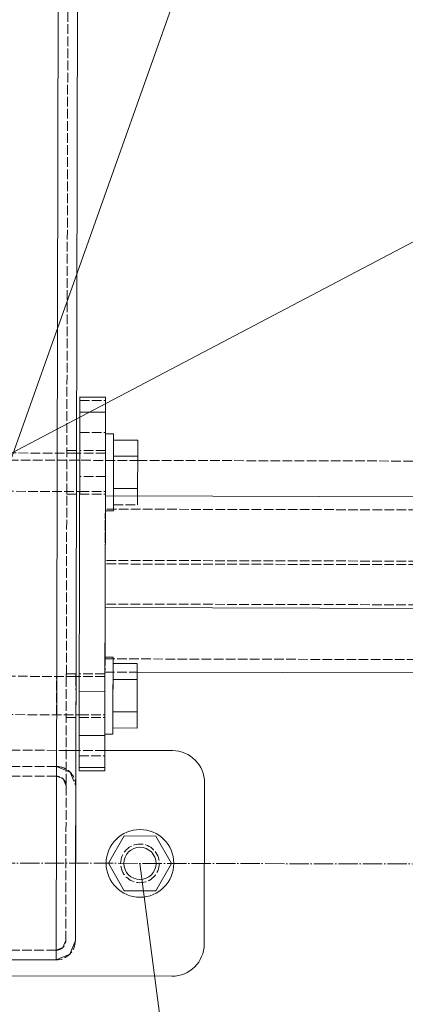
# Model space of a CAD drawing. Header units: millimetres. Extents: x -15129 to 9171, y -18789 to 5877.
# Tile 44 of 256: x -8287 to -8167, y -16826 to -16520. Entities that reach past the tile are written whole.
import ezdxf

# ---------------------------------------------------------------- set-up
doc = ezdxf.new("R2010")
doc.units = ezdxf.units.MM
doc.linetypes.add('ACAD_ISO02W100', pattern=[15, 12, -3])
doc.linetypes.add('ACAD_ISO04W100', pattern=[30, 24, -3, 0, -3])
for name, color, linetype in [('AS_Belki', 145, 'Continuous'), ('AS_Blachy', 30, 'Continuous'), ('AS_DIM_ON', 7, 'Continuous'), ('AS_Kotwy', 9, 'Continuous'), ('AS_Sciany betonowe', 252, 'Continuous'), ('AS_Siatki', 72, 'Continuous'), ('AS_Sruby', 9, 'Continuous')]:
    doc.layers.add(name, color=color, linetype=linetype)

msp = doc.modelspace()

# ---------------------------------------------------------------- linework, layer by layer
at = {"color": 7, "lineweight": 13}
for p, q in [((-8323.62, -16751.76), (-8031.27, -15930.45)), ((-8338.43, -16680.32), (-8086.46, -16547.92))]:
    msp.add_line(p, q, dxfattribs=at)
at = {"layer": 'AS_Belki', "color": 145, "linetype": 'Continuous', "lineweight": 13, "ltscale": 0.25}
for p, q in [((-8275.73, -16811.87), (-8271.04, -14742.12)), ((-8269.71, -16805.88), (-8265.15, -14788.94)), ((-8269.37, -16654.54), (-8269.37, -16654.61)), ((-6299.49, -16672.38), (-8260.4, -16667.95)), ((-6299.57, -16707.02), (-8260.48, -16702.59)), ((-8269.53, -16723.82), (-8269.53, -16723.12)), ((-8250.52, -16722.61), (-6309.61, -16727)), ((-8269.53, -16723.82), (-8269.53, -16723.89)), ((-8269.63, -16771.12), (-8269.71, -16805.88)), ((-8271.48, -16810.12), (-8269.71, -16805.88)), ((-8271.48, -16810.12), (-8269.71, -16805.88)), ((-8323.73, -16811.76), (-8275.73, -16811.87)), ((-8275.73, -16811.87), (-8271.48, -16810.12)), ((-8275.73, -16811.87), (-8271.48, -16810.12))]:
    msp.add_line(p, q, dxfattribs=at)
at = {"layer": 'AS_Belki', "color": 84, "linetype": 'ACAD_ISO02W100', "lineweight": 13, "ltscale": 0.25}
for p, q in [((-8272.71, -16805.88), (-8268.06, -14748.13)), ((-8272.37, -16654.65), (-8272.37, -16653.84)), ((-8269.37, -16653.84), (-8272.37, -16653.84)), ((-8272.37, -16653.84), (-8272.37, -16654.54)), ((-8269.37, -16654.61), (-8269.38, -16658.79)), ((-8269.37, -16654.54), (-8269.37, -16653.84)), ((-8269.39, -16662.42), (-8269.4, -16666.67)), ((-8272.4, -16666.66), (-8272.4, -16667.36)), ((-8272.4, -16666.9), (-8272.4, -16667.36)), ((-8272.4, -16667.36), (-8269.4, -16667.37)), ((-8269.4, -16667.37), (-8269.4, -16666.67)), ((-8260.4, -16667.95), (-8260.45, -16687.95)), ((-8260.41, -16672.04), (-8260.45, -16689.04)), ((-6299.5, -16676.48), (-8260.41, -16672.04)), ((-8260.45, -16687.95), (-8260.51, -16718.32)), ((-6299.54, -16692.38), (-8260.45, -16687.95)), ((-6299.54, -16693.48), (-8260.45, -16689.04)), ((-8260.48, -16701.49), (-8260.51, -16718.49)), ((-6299.57, -16705.92), (-8260.48, -16701.49)), ((-8260.48, -16702.59), (-8260.52, -16722.5)), ((-8260.52, -16719.14), (-8260.52, -16722.59)), ((-8260.51, -16717.93), (-8260.51, -16717.96)), ((-8260.51, -16717.96), (-8260.51, -16718.49)), ((-8260.51, -16718.49), (-6299.61, -16722.92)), ((-8272.53, -16723.93), (-8272.53, -16723.12)), ((-8269.53, -16723.12), (-8272.53, -16723.12)), ((-8272.53, -16723.12), (-8272.53, -16723.82)), ((-8260.52, -16722.5), (-8260.52, -16722.59)), ((-8260.52, -16722.59), (-8250.52, -16722.61)), ((-8275.55, -16735.82), (-8275.53, -16723.92)), ((-8269.53, -16723.89), (-8269.54, -16728.07)), ((-8269.54, -16731.7), (-8269.55, -16735.95)), ((-8272.56, -16736.64), (-8272.55, -16735.83)), ((-8272.55, -16735.94), (-8272.56, -16736.64)), ((-8269.56, -16736.65), (-8269.55, -16735.95)), ((-8272.55, -16736.18), (-8272.56, -16736.64)), ((-8272.56, -16736.64), (-8269.56, -16736.65)), ((-8323.59, -16751.76), (-8275.59, -16751.87)), ((-8275.59, -16751.87), (-8271.35, -16753.64)), ((-8271.35, -16753.64), (-8272.59, -16753.12)), ((-8271.35, -16753.64), (-8269.6, -16757.88)), ((-8323.6, -16754.76), (-8275.6, -16754.87)), ((-8275.6, -16754.87), (-8273.48, -16755.75)), ((-8273.48, -16755.75), (-8272.6, -16757.88)), ((-8273.48, -16755.75), (-8272.6, -16757.88)), ((-8269.6, -16757.88), (-8269.63, -16771.12)), ((-8272.71, -16805.88), (-8273.6, -16808)), ((-8273.6, -16807.99), (-8272.71, -16805.88)), ((-8275.72, -16808.87), (-8323.72, -16808.76)), ((-8275.72, -16808.87), (-8273.6, -16807.99)), ((-8273.6, -16808), (-8275.72, -16808.87))]:
    msp.add_line(p, q, dxfattribs=at)
at = {"layer": 'AS_Belki', "color": 84, "linetype": 'ACAD_ISO02W100', "lineweight": 13, "ltscale": 0.25, "extrusion": (-1.2826e-14, -3.57943e-14, -1)}
msp.add_arc((8275.6, -16757.87), 6, 90.1296, 180.1296, dxfattribs=at)
at = {"layer": 'AS_Belki', "color": 84, "linetype": 'ACAD_ISO02W100', "lineweight": 13, "ltscale": 0.25}
for centre, start, end in [((-8275.6, -16757.87), 359.8704, 89.8704), ((-8275.71, -16805.87), 269.8704, 359.8704)]:
    msp.add_arc(centre, 3, start, end, dxfattribs=at)
at = {"layer": 'AS_Belki', "color": 84, "linetype": 'ACAD_ISO02W100', "lineweight": 13, "ltscale": 0.25, "extrusion": (-2.69095e-14, 1.41512e-14, -1)}
msp.add_arc((8275.71, -16805.87), 6, 180.1296, 270.1296, dxfattribs=at)
at = {"layer": 'AS_Blachy', "color": 145, "linetype": 'Continuous', "lineweight": 13, "ltscale": 0.25}
for p, q in [((-8268.33, -16637.29), (-8268.34, -16641.95)), ((-8260.33, -16637.31), (-8268.33, -16637.29)), ((-8260.34, -16641.97), (-8260.33, -16637.31)), ((-8268.34, -16641.95), (-8268.46, -16693.03)), ((-8260.34, -16641.97), (-8268.34, -16641.95)), ((-8260.39, -16662.44), (-8260.34, -16641.97)), ((-8260.39, -16662.44), (-8260.4, -16667.95)), ((-8260.54, -16728.57), (-8260.4, -16667.95)), ((-8268.46, -16693.03), (-8268.54, -16728.55)), ((-8268.53, -16723.13), (-8268.53, -16723.83)), ((-8268.54, -16728.55), (-8268.55, -16736.14)), ((-8268.54, -16728.55), (-8260.54, -16728.57)), ((-8260.54, -16731.57), (-8260.54, -16728.57)), ((-8260.55, -16736.16), (-8260.54, -16731.57)), ((-8268.55, -16736.14), (-8268.57, -16742.21)), ((-8260.57, -16742.23), (-8260.55, -16736.16)), ((-8268.57, -16742.21), (-8268.59, -16752.21)), ((-8260.57, -16742.23), (-8268.57, -16742.21)), ((-8260.57, -16742.23), (-8260.59, -16752.23)), ((-8268.58, -16746.89), (-8269.58, -16746.88)), ((-8249.64, -16746.93), (-8260.58, -16746.9)), ((-8239.58, -16746.95), (-8249.64, -16746.93)), ((-8268.59, -16752.21), (-8260.59, -16752.23)), ((-8268.59, -16752.21), (-8268.59, -16753.21)), ((-8268.59, -16753.21), (-8260.59, -16753.23)), ((-8260.59, -16752.23), (-8260.59, -16753.23)), ((-8229.71, -16806.97), (-8229.6, -16756.97)), ((-8357.74, -16816.68), (-8239.74, -16816.95))]:
    msp.add_line(p, q, dxfattribs=at)
at = {"layer": 'AS_Blachy', "color": 84, "linetype": 'ACAD_ISO02W100', "lineweight": 13, "ltscale": 0.25}
for p, q in [((-8268.33, -16637.15), (-8268.33, -16637.29)), ((-8268.33, -16637.15), (-8268.33, -16637.29)), ((-8260.33, -16637.31), (-8260.33, -16638.3)), ((-8268.36, -16648.29), (-8268.33, -16638.29)), ((-8268.33, -16638.29), (-8260.33, -16638.3)), ((-8260.33, -16638.3), (-8260.36, -16648.3)), ((-8268.36, -16648.29), (-8260.36, -16648.3)), ((-8260.37, -16653.86), (-8268.37, -16653.84)), ((-8268.37, -16653.84), (-8268.37, -16654.54)), ((-8260.37, -16653.67), (-8260.37, -16653.86)), ((-8260.37, -16653.67), (-8260.37, -16654.56)), ((-8260.39, -16661.96), (-8268.39, -16661.95)), ((-8260.4, -16666.14), (-8260.39, -16662.44)), ((-8268.4, -16666.67), (-8268.4, -16667.37)), ((-8268.4, -16667.37), (-8268.4, -16666.91)), ((-8268.4, -16667.37), (-8260.4, -16667.39)), ((-8260.4, -16666.8), (-8260.4, -16667.39)), ((-8260.53, -16723.14), (-8268.53, -16723.13)), ((-8260.52, -16722.91), (-8260.53, -16723.14)), ((-8268.55, -16735.95), (-8268.56, -16736.65)), ((-8260.55, -16735.97), (-8260.56, -16736.67)), ((-8268.56, -16736.65), (-8268.55, -16736.19)), ((-8268.56, -16736.65), (-8260.56, -16736.67)), ((-8260.55, -16736.08), (-8260.56, -16736.67)), ((-8268.57, -16742.21), (-8268.58, -16748.55)), ((-8260.58, -16748.57), (-8260.57, -16742.23)), ((-8260.58, -16746.9), (-8338.58, -16746.73)), ((-8269.58, -16746.88), (-8272.58, -16746.88)), ((-8239.58, -16746.95), (-8249.64, -16746.93)), ((-8268.58, -16748.55), (-8268.59, -16753.21)), ((-8268.58, -16748.55), (-8260.58, -16748.57)), ((-8260.59, -16753.23), (-8260.58, -16748.57))]:
    msp.add_line(p, q, dxfattribs=at)
msp.add_circle((-8249.66, -16781.93), 6, dxfattribs=at)
at = {"layer": 'AS_Blachy', "color": 145, "linetype": 'Continuous', "lineweight": 13, "ltscale": 0.25}
for centre, start, end in [((-8239.6, -16756.95), 359.8704, 89.8704), ((-8239.71, -16806.95), 269.8704, 359.8704)]:
    msp.add_arc(centre, 10, start, end, dxfattribs=at)
at = {"layer": 'AS_DIM_ON', "lineweight": 13}
msp.add_line((-8180.7, -17307.62), (-8249.66, -16781.93, 37993), dxfattribs=at)
at = {"layer": 'AS_Kotwy', "color": 145, "linetype": 'Continuous', "lineweight": 13, "ltscale": 0.25}
for p, q in [((-8254.54, -16773.43), (-8259.46, -16781.91)), ((-8244.74, -16773.45), (-8254.54, -16773.43)), ((-8239.86, -16781.95), (-8244.74, -16773.45)), ((-8259.46, -16781.91), (-8254.58, -16790.4)), ((-8244.78, -16790.43), (-8239.86, -16781.95)), ((-8254.58, -16790.4), (-8244.78, -16790.43))]:
    msp.add_line(p, q, dxfattribs=at)
for radius in [10.5, 5]:
    msp.add_circle((-8249.66, -16781.93), radius, dxfattribs=at)
at = {"layer": 'AS_Sciany betonowe', "color": 84, "linetype": 'ACAD_ISO02W100', "lineweight": 13, "ltscale": 0.25}
for p, q in [((-8357.88, -16656.68), (-8250.38, -16656.93)), ((-8268.38, -16656.89), (-8269.38, -16656.88)), ((-8257.88, -16656.91), (-8260.38, -16656.9))]:
    msp.add_line(p, q, dxfattribs=at)
at = {"layer": 'AS_Sciany betonowe', "color": 145, "linetype": 'ACAD_ISO02W100', "lineweight": 13, "ltscale": 0.25}
msp.add_line((-8250.38, -16656.93), (-6309.47, -16661.3), dxfattribs=at)
at = {"layer": 'AS_Siatki', "color": 20, "linetype": 'ACAD_ISO04W100', "lineweight": 13, "ltscale": 0.25}
msp.add_line((-11608.02, -16774.36), (105.98, -16800.77), dxfattribs=at)
at = {"layer": 'AS_Sruby', "color": 84, "linetype": 'ACAD_ISO02W100', "lineweight": 13, "ltscale": 0.25}
for p, q in [((-8260.36, -16648.65), (-8260.36, -16648.73)), ((-8260.36, -16648.73), (-8260.36, -16649.26)), ((-8257.86, -16648.66), (-8257.86, -16648.73)), ((-8257.86, -16648.73), (-8257.86, -16649.27)), ((-8257.86, -16649.27), (-8257.86, -16650.24)), ((-8257.86, -16651.61), (-8257.86, -16650.24)), ((-8257.86, -16650.62), (-8257.87, -16655.62)), ((-8257.86, -16650.62), (-8257.86, -16650.94)), ((-8257.86, -16650.94), (-8257.86, -16651.16)), ((-8250.37, -16655.64), (-8250.36, -16650.63)), ((-8269.37, -16654.66), (-8329.37, -16654.52)), ((-8260.37, -16654.68), (-8268.37, -16654.66)), ((-8260.37, -16654.83), (-8260.37, -16654.68)), ((-8257.87, -16655.62), (-8257.9, -16665.64)), ((-8257.9, -16665.64), (-8257.91, -16670.65)), ((-8257.89, -16664.8), (-8257.9, -16665.64)), ((-8257.9, -16665.64), (-8257.9, -16667.05)), ((-8250.41, -16670.66), (-8250.4, -16665.66)), ((-8329.4, -16666.42), (-8269.4, -16666.55)), ((-8268.4, -16666.56), (-8260.4, -16666.57)), ((-8260.4, -16666.57), (-8260.4, -16666.42)), ((-8257.9, -16667.95), (-8257.91, -16670.65)), ((-8257.9, -16667.05), (-8257.9, -16667.95)), ((-8257.9, -16667.95), (-8257.9, -16669.65)), ((-8250.41, -16670.66), (-8250.4, -16667.97)), ((-8260.41, -16671.39), (-8260.41, -16672.22)), ((-8257.9, -16669.65), (-8257.91, -16670.15)), ((-8257.91, -16671.02), (-8257.9, -16669.65)), ((-8257.91, -16670.15), (-8257.91, -16671.39)), ((-8257.91, -16670.65), (-8250.41, -16670.66)), ((-8257.91, -16671.02), (-8257.91, -16671.99)), ((-8257.91, -16671.39), (-8257.91, -16672.22)), ((-8260.41, -16672.22), (-8260.41, -16672.6)), ((-8260.41, -16672.24), (-8260.41, -16672.52)), ((-8260.41, -16672.52), (-8260.41, -16672.62)), ((-8260.41, -16672.6), (-8257.91, -16672.61)), ((-8260.41, -16672.62), (-8260.41, -16672.6)), ((-8257.91, -16671.99), (-8257.91, -16672.07)), ((-8257.91, -16672.07), (-8257.91, -16672.53)), ((-8257.91, -16672.22), (-8257.91, -16672.61)), ((-8257.91, -16672.53), (-8257.91, -16672.61)), ((-8260.51, -16718.32), (-8260.52, -16719.14)), ((-8260.51, -16717.93), (-8260.51, -16718.32)), ((-8260.51, -16717.93), (-8260.51, -16718.01)), ((-8260.51, -16718.01), (-8260.51, -16718.54)), ((-8258.02, -16719.9), (-8258.03, -16724.91)), ((-8258.01, -16718.55), (-8258.02, -16719.52)), ((-8258.02, -16720.39), (-8258.02, -16719.52)), ((-8258.01, -16717.94), (-8258.01, -16718.02)), ((-8258.01, -16718.02), (-8258.01, -16718.55)), ((-8258.02, -16722.61), (-8258.03, -16724.61)), ((-8258.02, -16720.89), (-8258.02, -16722.61)), ((-8258.02, -16720.95), (-8258.02, -16722.53)), ((-8269.53, -16723.94), (-8329.53, -16723.8)), ((-8260.53, -16723.96), (-8268.53, -16723.94)), ((-8260.53, -16724.11), (-8260.53, -16723.96)), ((-8258.03, -16724.91), (-8258.05, -16734.92)), ((-8258.03, -16726.81), (-8258.04, -16729.13)), ((-8258.03, -16724.61), (-8258.03, -16726.81)), ((-8258.04, -16729.13), (-8258.04, -16731.48)), ((-8258.04, -16731.11), (-8258.05, -16734.92)), ((-8258.04, -16731.48), (-8258.05, -16733.77)), ((-8329.55, -16735.7), (-8269.55, -16735.84)), ((-8268.55, -16735.84), (-8260.55, -16735.86)), ((-8260.55, -16735.86), (-8260.55, -16735.7)), ((-8258.05, -16734.92), (-8258.06, -16739.93)), ((-8258.05, -16735.91), (-8258.06, -16737.82)), ((-8258.05, -16733.77), (-8258.05, -16735.91)), ((-8258.05, -16734.92), (-8258.05, -16736.34)), ((-8258.06, -16737.82), (-8258.06, -16739.43)), ((-8258.06, -16737.85), (-8258.06, -16739.76)), ((-8260.56, -16740.67), (-8260.57, -16741.5)), ((-8260.57, -16741.5), (-8260.57, -16741.88)), ((-8258.06, -16740.68), (-8258.07, -16741.5)), ((-8258.07, -16741.5), (-8258.07, -16741.89)), ((-8258.06, -16739.43), (-8258.06, -16740.68))]:
    msp.add_line(p, q, dxfattribs=at)
at = {"layer": 'AS_Sruby', "color": 145, "linetype": 'Continuous', "lineweight": 13, "ltscale": 0.25}
for p, q in [((-8257.86, -16648.66), (-8260.36, -16648.65)), ((-8260.36, -16648.65), (-8260.36, -16649.03)), ((-8260.36, -16649.03), (-8260.36, -16649.86)), ((-8257.86, -16648.66), (-8257.86, -16649.04)), ((-8257.86, -16649.04), (-8257.86, -16649.87)), ((-8257.86, -16649.87), (-8257.86, -16651.11)), ((-8257.86, -16651.11), (-8257.87, -16652.72)), ((-8257.86, -16651.16), (-8257.87, -16653.72)), ((-8257.87, -16652.72), (-8257.87, -16654.63)), ((-8250.36, -16650.63), (-8257.86, -16650.62)), ((-8250.37, -16655.64), (-8250.36, -16650.63)), ((-8268.37, -16654.66), (-8269.37, -16654.66)), ((-8257.87, -16654.63), (-8257.87, -16656.77)), ((-8257.87, -16655.62), (-8250.37, -16655.64)), ((-8250.4, -16665.66), (-8250.37, -16655.64)), ((-8257.88, -16659.06), (-8257.89, -16661.42)), ((-8257.87, -16656.77), (-8257.88, -16659.06)), ((-8257.89, -16661.42), (-8257.89, -16663.74)), ((-8257.89, -16662.54), (-8257.89, -16664.8)), ((-8257.89, -16663.74), (-8257.9, -16665.94)), ((-8250.4, -16665.66), (-8257.9, -16665.64)), ((-8250.4, -16667.97), (-8250.4, -16665.66)), ((-8269.4, -16666.55), (-8268.4, -16666.56)), ((-8260.4, -16667.93), (-8260.4, -16666.14)), ((-8260.4, -16667.95), (-8260.4, -16667.93)), ((-8257.9, -16665.94), (-8257.9, -16667.94)), ((-8257.9, -16667.94), (-8257.9, -16667.95)), ((-8258.01, -16717.94), (-8260.51, -16717.93)), ((-8258.01, -16718.32), (-8258.02, -16719.15)), ((-8258.02, -16719.15), (-8258.02, -16720.39)), ((-8250.52, -16719.91), (-8258.02, -16719.9)), ((-8258.02, -16719.9), (-8258.02, -16720.95)), ((-8258.02, -16722), (-8258.02, -16720.39)), ((-8258.01, -16717.94), (-8258.01, -16718.32)), ((-8250.53, -16724.92), (-8250.52, -16719.91)), ((-8258.03, -16723.91), (-8258.02, -16722)), ((-8258.02, -16722.53), (-8258.03, -16724.91)), ((-8268.53, -16723.94), (-8269.53, -16723.94)), ((-8258.03, -16724.91), (-8258.04, -16731.11)), ((-8258.04, -16728.35), (-8258.03, -16726.06)), ((-8258.03, -16726.06), (-8258.03, -16723.91)), ((-8258.03, -16724.91), (-8250.53, -16724.92)), ((-8250.55, -16734.94), (-8250.53, -16724.92)), ((-8258.04, -16730.7), (-8258.04, -16728.35)), ((-8258.05, -16733.02), (-8258.04, -16730.7)), ((-8269.55, -16735.84), (-8268.55, -16735.84)), ((-8258.06, -16737.22), (-8258.05, -16735.22)), ((-8258.05, -16735.22), (-8258.05, -16733.02)), ((-8250.55, -16734.94), (-8258.05, -16734.92)), ((-8250.56, -16739.94), (-8250.55, -16734.94)), ((-8258.05, -16736.34), (-8258.06, -16737.85)), ((-8258.06, -16738.93), (-8258.06, -16737.22)), ((-8258.06, -16740.31), (-8258.06, -16738.93)), ((-8260.57, -16741.27), (-8260.57, -16741.8)), ((-8260.57, -16741.8), (-8260.57, -16741.88)), ((-8260.57, -16741.88), (-8258.07, -16741.89)), ((-8258.06, -16740.31), (-8258.07, -16741.28)), ((-8258.07, -16741.28), (-8258.07, -16741.81)), ((-8258.07, -16741.81), (-8258.07, -16741.89)), ((-8258.06, -16739.76), (-8258.06, -16739.93)), ((-8258.06, -16739.93), (-8250.56, -16739.94))]:
    msp.add_line(p, q, dxfattribs=at)

doc.saveas('drawing.dxf')
